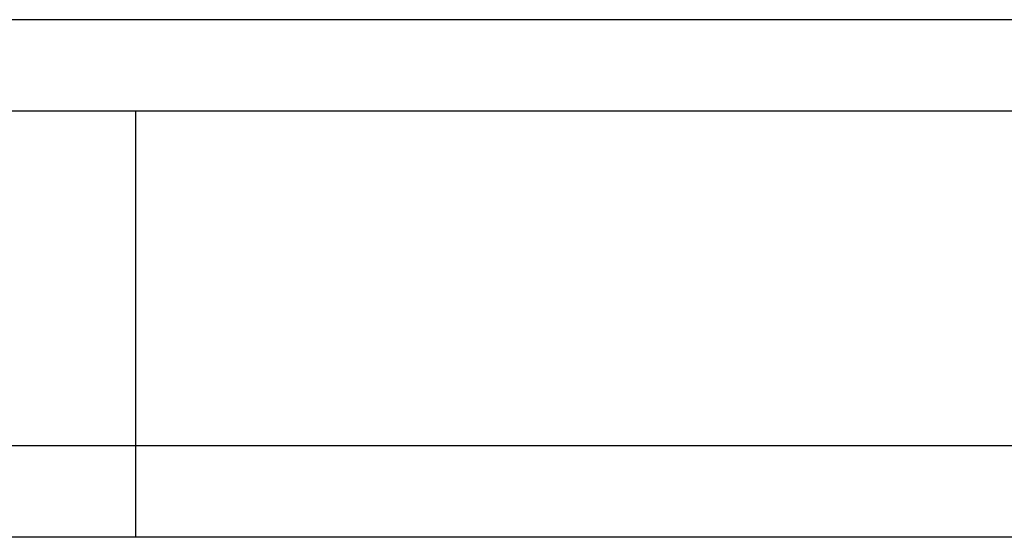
# Model space of a CAD drawing. Header units: millimetres. Extents: x 455 to 817, y 438 to 567.
# Tile 4 of 51: x 695.74 to 711.92, y 458.52 to 467.02. Entities that reach past the tile are written whole.
import ezdxf
from ezdxf.lldxf.tags import DXFTag

# ---------------------------------------------------------------- set-up
doc = ezdxf.new("R2010")
doc.units = ezdxf.units.MM
doc.layers.add('2', color=7, linetype='CONTINUOUS')
doc.layers.add('HID', color=2, linetype='DASHED')
tags = doc.linetypes.add('DASHED', pattern=[25.72, 12.86, -12.86]).pattern_tags.tags
tags[6:7] = [DXFTag(74, 4), DXFTag(75, 0), DXFTag(340, '0'), DXFTag(46, 0.0), DXFTag(50, 0.0), DXFTag(44, 0.0), DXFTag(45, 0.0)]
tags[4:5] = [DXFTag(74, 4), DXFTag(75, 0), DXFTag(340, '0'), DXFTag(46, 0.0), DXFTag(50, 0.0), DXFTag(44, 0.0), DXFTag(45, 0.0)]

msp = doc.modelspace()

# ---------------------------------------------------------------- linework, layer by layer
at = {"layer": '2', "color": 0, "linetype": 'Continuous'}
msp.add_line((762.449, 467.023), (693.149, 467.023), dxfattribs=at)
for points in [[(727.849, 465.523), (693.149, 465.523)], [(817.049, 460.023), (636.572, 460.023)], [(817.049, 458.523), (593.149, 458.523)]]:
    msp.add_open_spline(points, degree=1, dxfattribs=at)
at = {"layer": 'HID', "color": 0, "ltscale": 0.1}
msp.add_line((697.649, 458.523), (697.649, 465.523), dxfattribs=at)

doc.saveas('drawing.dxf')
